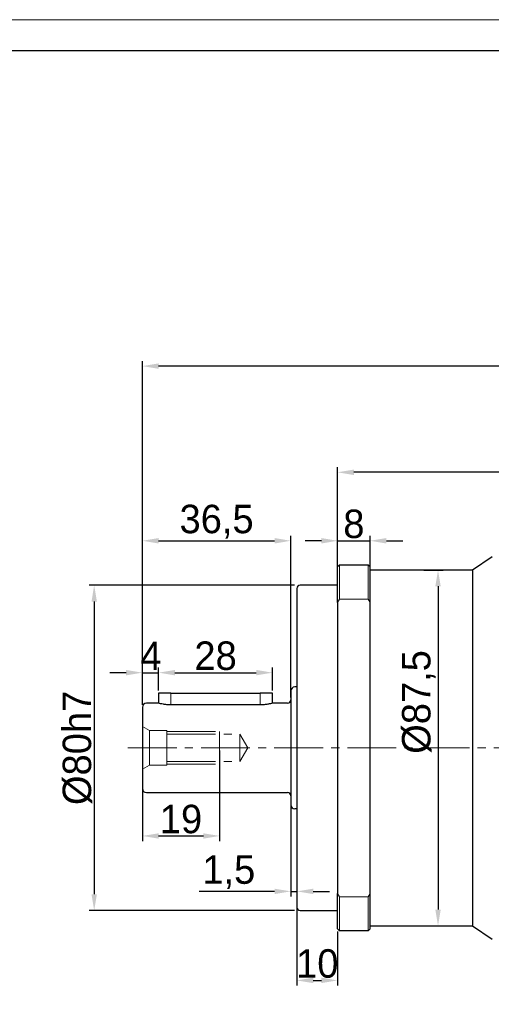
# Model space of a CAD drawing. Header units: millimetres. Extents: x 7380 to 8025, y -922 to -466.
# Tile 3 of 6: x 7567 to 7683, y -708 to -466. Entities that reach past the tile are written whole.
import ezdxf

# ---------------------------------------------------------------- set-up
doc = ezdxf.new("R2010")
doc.units = ezdxf.units.MM
doc.header["$PDSIZE"] = -5
doc.linetypes.add('点画线', pattern=[18, 12, -2, 2, -2])
doc.layers.get('0').update_dxf_attribs({"lineweight": 18})
doc.layers.get('Defpoints').update_dxf_attribs({"lineweight": 18})
for name, color, linetype, lineweight in [('7中心线层', 7, '点画线', 18), ('图框_外框线', 7, 'Continuous', 18), ('尺寸线层', 3, 'Continuous', 18), ('粗实线', 7, 'Continuous', 40)]:
    doc.layers.add(name, color=color, linetype=linetype, lineweight=lineweight)
doc.styles.add('工程字', font='txt')
doc.dimstyles.new('ISO-25', dxfattribs={"dimtxt": 7, "dimasz": 4, "dimexe": 1.25, "dimexo": 0.625, "dimtad": 1, "dimtxsty": '工程字', "dimcen": 2, "dimdle": 8, "dimadec": 0, "dimazin": 0, "dimtfac": 1, "dimtmove": 0, "dimatfit": 3, "dimfxl": 1, "dimarcsym": 0})

# ---------------------------------------------------------------- blocks, each defined once
blk = doc.blocks.new('*X6')
at = {"layer": 'Defpoints', "color": 0}
for p in [(7596.71, -551.21), (7596.71, -635.12), (7815.22, -703.62)]:
    blk.add_point(p, dxfattribs=at)
at = {"layer": '尺寸线层', "color": 0, "lineweight": -2}
for p, q in [((7596.71, -634.49), (7596.71, -549.96)), ((7811.22, -551.21), (7600.71, -551.21)), ((7815.22, -702.99), (7815.22, -549.96))]:
    blk.add_line(p, q, dxfattribs=at)
at = {"layer": '尺寸线层', "color": 0}
for points in [[(7600.71, -550.54), (7600.71, -551.88), (7596.71, -551.21)], [(7811.22, -551.88), (7811.22, -550.54), (7815.22, -551.21)]]:
    blk.add_solid(points, dxfattribs=at)
at = {"layer": '尺寸线层', "color": 0, "insert": (7705.96, -546.5), "char_height": 7, "attachment_point": 5, "style": '工程字'}
blk.add_mtext('\\A1;218,5', dxfattribs=at)
blk = doc.blocks.new('*X14')
at = {"layer": 'Defpoints', "color": 0}
for p in [(7634.72, -605.12), (7584.86, -685.12), (7634.72, -685.12)]:
    blk.add_point(p, dxfattribs=at)
at = {"layer": '尺寸线层', "color": 0, "lineweight": -2}
for p, q in [((7634.09, -605.12), (7583.61, -605.12)), ((7584.86, -609.12), (7584.86, -681.12)), ((7634.09, -685.12), (7583.61, -685.12))]:
    blk.add_line(p, q, dxfattribs=at)
at = {"layer": '尺寸线层', "color": 0}
for points in [[(7585.53, -609.12), (7584.2, -609.12), (7584.86, -605.12)], [(7584.2, -681.12), (7585.53, -681.12), (7584.86, -685.12)]]:
    blk.add_solid(points, dxfattribs=at)
at = {"layer": '尺寸线层', "color": 0, "insert": (7580.74, -645.12), "char_height": 7, "attachment_point": 5, "rotation": 90, "style": '工程字'}
blk.add_mtext('\\A1;%%C80h7', dxfattribs=at)
blk = doc.blocks.new('*X21')
at = {"layer": 'Defpoints', "color": 0}
for p in [(7600.71, -626.61), (7600.71, -631.62), (7596.71, -635.12)]:
    blk.add_point(p, dxfattribs=at)
at = {"layer": '尺寸线层', "color": 0, "lineweight": -2}
for p, q in [((7592.71, -626.61), (7588.71, -626.61)), ((7596.71, -634.49), (7596.71, -625.36)), ((7596.71, -626.61), (7600.71, -626.61)), ((7600.71, -630.99), (7600.71, -625.36)), ((7604.71, -626.61), (7608.71, -626.61))]:
    blk.add_line(p, q, dxfattribs=at)
at = {"layer": '尺寸线层', "color": 0}
for points in [[(7592.71, -627.27), (7592.71, -625.94), (7596.71, -626.61)], [(7604.71, -625.94), (7604.71, -627.27), (7600.71, -626.61)]]:
    blk.add_solid(points, dxfattribs=at)
at = {"layer": '尺寸线层', "color": 0, "insert": (7598.82, -622.48), "char_height": 7, "attachment_point": 5, "style": '工程字'}
blk.add_mtext('\\A1;4', dxfattribs=at)
blk = doc.blocks.new('*X22')
at = {"layer": 'Defpoints', "color": 0}
for p in [(7628.71, -626.61), (7600.71, -631.62), (7628.71, -631.62)]:
    blk.add_point(p, dxfattribs=at)
at = {"layer": '尺寸线层', "color": 0, "lineweight": -2}
for p, q in [((7600.71, -630.99), (7600.71, -625.36)), ((7604.71, -626.61), (7624.71, -626.61)), ((7628.71, -630.99), (7628.71, -625.36))]:
    blk.add_line(p, q, dxfattribs=at)
at = {"layer": '尺寸线层', "color": 0}
for points in [[(7604.71, -625.94), (7604.71, -627.27), (7600.71, -626.61)], [(7624.71, -627.27), (7624.71, -625.94), (7628.71, -626.61)]]:
    blk.add_solid(points, dxfattribs=at)
at = {"layer": '尺寸线层', "color": 0, "insert": (7614.71, -622.48), "char_height": 7, "attachment_point": 5, "style": '工程字'}
blk.add_mtext('\\A1;28', dxfattribs=at)
blk = doc.blocks.new('*X23')
at = {"layer": 'Defpoints', "color": 0}
for p in [(7633.21, -594.17), (7633.21, -633.32), (7596.71, -635.12)]:
    blk.add_point(p, dxfattribs=at)
at = {"layer": '尺寸线层', "color": 0, "lineweight": -2}
for p, q in [((7596.71, -634.49), (7596.71, -592.92)), ((7633.21, -632.69), (7633.21, -592.92)), ((7600.71, -594.17), (7629.21, -594.17))]:
    blk.add_line(p, q, dxfattribs=at)
at = {"layer": '尺寸线层', "color": 0}
for points in [[(7600.71, -593.5), (7600.71, -594.84), (7596.71, -594.17)], [(7629.21, -594.84), (7629.21, -593.5), (7633.21, -594.17)]]:
    blk.add_solid(points, dxfattribs=at)
at = {"layer": '尺寸线层', "color": 0, "insert": (7614.96, -589.46), "char_height": 7, "attachment_point": 5, "style": '工程字'}
blk.add_mtext('\\A1;36,5', dxfattribs=at)
blk = doc.blocks.new('*X24')
at = {"layer": 'Defpoints', "color": 0}
for p in [(7596.71, -644.49), (7615.71, -645.12), (7615.71, -666.77)]:
    blk.add_point(p, dxfattribs=at)
at = {"layer": '尺寸线层', "color": 0, "lineweight": -2}
for p, q in [((7596.71, -645.12), (7596.71, -668.02)), ((7615.71, -645.74), (7615.71, -668.02)), ((7600.71, -666.77), (7611.71, -666.77))]:
    blk.add_line(p, q, dxfattribs=at)
at = {"layer": '尺寸线层', "color": 0}
for points in [[(7600.71, -666.11), (7600.71, -667.44), (7596.71, -666.77)], [(7611.71, -667.44), (7611.71, -666.11), (7615.71, -666.77)]]:
    blk.add_solid(points, dxfattribs=at)
at = {"layer": '尺寸线层', "color": 0, "insert": (7606.21, -662.65), "char_height": 7, "attachment_point": 5, "style": '工程字'}
blk.add_mtext('\\A1;19', dxfattribs=at)
blk = doc.blocks.new('*X25')
at = {"layer": 'Defpoints', "color": 0}
for p in [(7633.21, -657.64), (7634.72, -662.56), (7634.72, -680.4)]:
    blk.add_point(p, dxfattribs=at)
at = {"layer": '尺寸线层', "color": 0, "lineweight": -2}
for p, q in [((7633.21, -658.26), (7633.21, -681.65)), ((7634.72, -663.18), (7634.72, -681.65)), ((7629.21, -680.4), (7610.7, -680.4)), ((7633.21, -680.4), (7634.72, -680.4)), ((7638.72, -680.4), (7642.72, -680.4))]:
    blk.add_line(p, q, dxfattribs=at)
at = {"layer": '尺寸线层', "color": 0}
for points in [[(7629.21, -681.07), (7629.21, -679.74), (7633.21, -680.4)], [(7638.72, -679.74), (7638.72, -681.07), (7634.72, -680.4)]]:
    blk.add_solid(points, dxfattribs=at)
at = {"layer": '尺寸线层', "color": 0, "insert": (7617.96, -675.69), "char_height": 7, "attachment_point": 5, "style": '工程字'}
blk.add_mtext('\\A1;1,5', dxfattribs=at)
blk = doc.blocks.new('*X26')
at = {"layer": 'Defpoints', "color": 0}
for p in [(7634.72, -683.37), (7644.72, -689.62), (7644.72, -702.3)]:
    blk.add_point(p, dxfattribs=at)
at = {"layer": '尺寸线层', "color": 0, "lineweight": -2}
for p, q in [((7634.72, -683.99), (7634.72, -703.55)), ((7644.72, -690.24), (7644.72, -703.55)), ((7638.72, -702.3), (7640.72, -702.3))]:
    blk.add_line(p, q, dxfattribs=at)
at = {"layer": '尺寸线层', "color": 0}
for points in [[(7638.72, -701.63), (7638.72, -702.97), (7634.72, -702.3)], [(7640.72, -702.97), (7640.72, -701.63), (7644.72, -702.3)]]:
    blk.add_solid(points, dxfattribs=at)
at = {"layer": '尺寸线层', "color": 0, "insert": (7639.72, -698.18), "char_height": 7, "attachment_point": 5, "style": '工程字'}
blk.add_mtext('\\A1;10', dxfattribs=at)
blk = doc.blocks.new('*X27')
at = {"layer": 'Defpoints', "color": 0}
for p in [(7652.72, -594.17), (7644.72, -602.09), (7652.72, -602.09)]:
    blk.add_point(p, dxfattribs=at)
at = {"layer": '尺寸线层', "color": 0, "lineweight": -2}
for p, q in [((7644.72, -601.47), (7644.72, -592.92)), ((7652.72, -601.47), (7652.72, -592.92)), ((7640.72, -594.17), (7636.72, -594.17)), ((7644.72, -594.17), (7652.72, -594.17)), ((7656.72, -594.17), (7660.72, -594.17))]:
    blk.add_line(p, q, dxfattribs=at)
at = {"layer": '尺寸线层', "color": 0}
for points in [[(7640.72, -594.84), (7640.72, -593.5), (7644.72, -594.17)], [(7656.72, -593.5), (7656.72, -594.84), (7652.72, -594.17)]]:
    blk.add_solid(points, dxfattribs=at)
at = {"layer": '尺寸线层', "color": 0, "insert": (7648.72, -590.05), "char_height": 7, "attachment_point": 5, "style": '工程字'}
blk.add_mtext('\\A1;8', dxfattribs=at)
blk = doc.blocks.new('*X28')
at = {"layer": 'Defpoints', "color": 0}
for p in [(7665.32, -601.37), (7665.32, -688.87), (7669.41, -688.87)]:
    blk.add_point(p, dxfattribs=at)
at = {"layer": '尺寸线层', "color": 0, "lineweight": -2}
for p, q in [((7665.94, -601.37), (7670.66, -601.37)), ((7669.41, -605.37), (7669.41, -684.87)), ((7665.94, -688.87), (7670.66, -688.87))]:
    blk.add_line(p, q, dxfattribs=at)
at = {"layer": '尺寸线层', "color": 0}
for points in [[(7670.08, -605.37), (7668.75, -605.37), (7669.41, -601.37)], [(7668.75, -684.87), (7670.08, -684.87), (7669.41, -688.87)]]:
    blk.add_solid(points, dxfattribs=at)
at = {"layer": '尺寸线层', "color": 0, "insert": (7664.7, -633.82), "char_height": 7, "attachment_point": 5, "rotation": 90, "style": '工程字'}
blk.add_mtext('\\A1;%%C87,5', dxfattribs=at)
blk = doc.blocks.new('*X29')
at = {"layer": 'Defpoints', "color": 0}
for p in [(7644.72, -577.33), (7644.72, -600.68), (7775.22, -645.12)]:
    blk.add_point(p, dxfattribs=at)
at = {"layer": '尺寸线层', "color": 0, "lineweight": -2}
for p, q in [((7644.72, -600.06), (7644.72, -576.08)), ((7775.22, -644.49), (7775.22, -576.08)), ((7771.22, -577.33), (7648.72, -577.33))]:
    blk.add_line(p, q, dxfattribs=at)
at = {"layer": '尺寸线层', "color": 0}
for points in [[(7648.72, -576.66), (7648.72, -578), (7644.72, -577.33)], [(7771.22, -578), (7771.22, -576.66), (7775.22, -577.33)]]:
    blk.add_solid(points, dxfattribs=at)
at = {"layer": '尺寸线层', "color": 0, "insert": (7709.97, -572.62), "char_height": 7, "attachment_point": 5, "style": '工程字'}
blk.add_mtext('\\A1;130,5', dxfattribs=at)

msp = doc.modelspace()

# ---------------------------------------------------------------- linework, layer by layer
at = {"color": 7, "linetype": 'Continuous', "lineweight": 15}
for p, q in [((7645.2153, -600.1165), (7645.2153, -608.5241)), ((7652.2153, -600.1165), (7652.2153, -608.5241)), ((7644.7153, -609.3219), (7645.2153, -608.5241)), ((7652.2153, -608.5241), (7645.2153, -608.5241)), ((7652.2153, -608.5241), (7652.7153, -609.3219)), ((7645.2153, -681.7088), (7644.7153, -680.911)), ((7645.2153, -681.7088), (7652.2153, -681.7088)), ((7645.2153, -681.7088), (7645.2153, -690.1165)), ((7652.2153, -681.7088), (7652.7153, -680.911)), ((7652.2153, -681.7088), (7652.2153, -690.1165))]:
    msp.add_line(p, q, dxfattribs=at)
at = {"layer": '7中心线层'}
for p, q in [((7603.7109, -634.5335), (7603.7109, -631.6165)), ((7625.7109, -631.6165), (7625.7109, -634.5335)), ((7596.7109, -639.8665), (7598.443, -640.8665)), ((7598.443, -640.8665), (7602.7109, -640.8665)), ((7598.443, -640.8665), (7598.443, -649.3665)), ((7602.7109, -645.1165), (7602.7109, -640.8665)), ((7602.7109, -641.1165), (7615.7109, -641.1165)), ((7602.7109, -641.7415), (7620.7109, -641.7415)), ((7615.7109, -645.1165), (7615.7109, -641.1165)), ((7622.6595, -645.1165), (7620.7109, -641.7415)), ((7620.7109, -641.7415), (7620.7109, -648.4915)), ((7593.1453, -645.1165), (7775.2153, -645.1165)), ((7602.7109, -645.1165), (7602.7109, -649.3665)), ((7615.7109, -645.1165), (7615.7109, -649.1165)), ((7622.6595, -645.1165), (7620.7109, -648.4915)), ((7602.7109, -648.4915), (7620.7109, -648.4915)), ((7596.7109, -650.3665), (7598.443, -649.3665)), ((7598.443, -649.3665), (7602.7109, -649.3665)), ((7602.7109, -649.1165), (7615.7109, -649.1165))]:
    msp.add_line(p, q, dxfattribs=at)
at = {"layer": '图框_外框线', "color": 3}
msp.add_lwpolyline([(7379.9037, -922.0598), (8024.8272, -922.0598), (8024.8272, -466.0067), (7379.9037, -466.0067)], close=True, dxfattribs=at)
at = {"layer": '图框_外框线', "color": 3, "lineweight": 25}
msp.add_lwpolyline([(7418.292, -914.3821), (8017.1495, -914.3821), (8017.1495, -473.6844), (7418.292, -473.6844)], close=True, dxfattribs=at)
at = {"layer": '粗实线', "lineweight": 30}
for p, q in [((7682.7153, -598.1165), (7677.9153, -601.3665)), ((7645.2153, -600.1165), (7652.2153, -600.1165)), ((7644.7153, -609.3219), (7644.7153, -600.6165)), ((7652.7153, -609.3219), (7652.7153, -600.6165)), ((7677.9153, -601.3665), (7652.7153, -601.3665)), ((7677.9153, -601.3665), (7677.9153, -688.8665)), ((7644.7153, -605.1168), (7635.5153, -605.1168)), ((7634.7153, -605.9168), (7634.7153, -645.1165)), ((7644.7153, -609.3219), (7644.7153, -680.911)), ((7652.7153, -680.911), (7652.7153, -609.3219)), ((7600.7109, -631.6165), (7600.7109, -634.1165)), ((7603.7109, -631.6165), (7600.7109, -631.6165)), ((7603.7109, -631.6165), (7625.7109, -631.6165)), ((7628.7109, -631.6165), (7625.7109, -631.6165)), ((7628.7109, -634.1165), (7628.7109, -631.6165)), ((7633.2109, -631.1165), (7633.2109, -645.1165)), ((7634.7153, -630.1165), (7634.2109, -630.1165)), ((7600.7109, -634.1165), (7597.7109, -634.1165)), ((7632.4109, -634.1165), (7628.7109, -634.1165)), ((7596.7109, -635.1165), (7596.7109, -645.1165)), ((7625.7109, -634.5335), (7603.7109, -634.5335)), ((7596.7109, -645.1165), (7596.7109, -655.1165)), ((7633.2109, -645.1165), (7633.2109, -659.1165)), ((7634.7153, -645.1165), (7634.7153, -684.3162)), ((7597.7109, -656.1165), (7632.4109, -656.1165)), ((7634.7153, -660.1165), (7634.2109, -660.1165)), ((7644.7153, -689.6165), (7644.7153, -680.911)), ((7652.7153, -689.6165), (7652.7153, -680.911)), ((7635.5153, -685.1162), (7644.7153, -685.1162)), ((7652.2153, -690.1165), (7645.2153, -690.1165)), ((7652.7153, -688.8665), (7677.9153, -688.8665)), ((7677.9153, -688.8665), (7682.7153, -692.1165))]:
    msp.add_line(p, q, dxfattribs=at)
at = {"layer": '粗实线', "linetype": 'Continuous', "lineweight": 30}
for p, q in [((7645.2153, -600.1165), (7644.7153, -600.6165)), ((7652.2153, -600.1165), (7652.7153, -600.6165)), ((7645.2153, -690.1165), (7644.7153, -689.6165)), ((7652.2153, -690.1165), (7652.7153, -689.6165))]:
    msp.add_line(p, q, dxfattribs=at)
at = {"layer": '粗实线', "lineweight": 30}
for centre, radius, start, end in [((7635.5153, -605.9168), 0.8, 90, 180), ((7634.2109, -631.1165), 1, 90, 180), ((7597.7109, -635.1165), 1, 90, 180), ((7632.4109, -633.3165), 0.8, 270, 0), ((7597.7109, -655.1165), 1, 180, 270), ((7632.4109, -656.9165), 0.8, 0, 90), ((7634.2109, -659.1165), 1, 180, 270), ((7635.5153, -684.3162), 0.8, 180, 270)]:
    msp.add_arc(centre, radius, start, end, dxfattribs=at)
for points, knots in [([(7603.7109, -634.5335), (7603.3808, -634.5242), (7602.7209, -634.5057), (7601.8349, -634.3766), (7601.1561, -634.2345), (7600.7546, -634.1285), (7600.7483, -634.1267), (7600.7458, -634.1259)], [0, 0, 0, 0, 0.62836919, 1.25615913, 1.89882432, 2.55207418, 3.00147853, 3.00147853, 3.00147853, 3.00147853]), ([(7628.676, -634.1259), (7628.6862, -634.1232), (7628.7298, -634.1114), (7628.4773, -634.1803), (7627.9412, -634.3078), (7627.1281, -634.4514), (7626.3338, -634.5259), (7625.8518, -634.5318), (7625.7109, -634.5335)], [0, 0, 0, 0, 0.19056425, 0.81951782, 1.45509526, 2.11102939, 2.77110426, 3.04387368, 3.04387368, 3.04387368, 3.04387368])]:
    msp.add_open_spline(points, degree=3, knots=knots, dxfattribs=at)

# ---------------------------------------------------------------- dimensions: what is measured, and where the dimension line sits
at = {"layer": '尺寸线层'}
for base, p1, p2, picture, middle in [((7596.7109, -551.2112), (7815.2153, -703.6165), (7596.7109, -635.1165), '*X6', (7705.9631, -551.2112)), ((7633.2109, -594.1709), (7596.7109, -635.1165), (7633.2109, -633.3177), '*X23', (7614.9609, -594.1709)), ((7600.7109, -626.6074), (7596.7109, -635.1165), (7600.7109, -631.6165), '*X21', (7598.82, -626.6074)), ((7634.7153, -680.4021), (7633.2109, -657.6362), (7634.7153, -662.5562), '*X25', (7617.9574, -680.4021))]:
    dim = msp.add_linear_dim(base=base, p1=p1, p2=p2, dimstyle='ISO-25', override={"dimsah": 1, "dimtolj": 1, "dimtzin": 8}, dxfattribs=at)
    dim.commit()
    dim.dimension.update_dxf_attribs({"geometry": picture, "text_midpoint": middle, "dimtype": 160})
for base, p1, p2, picture, middle in [((7644.7153, -577.3305), (7775.2153, -645.1165), (7644.7153, -600.6807), '*X29', (7709.9653, -572.6189)), ((7652.7153, -594.1709), (7644.7153, -602.0921), (7652.7153, -602.0921), '*X27', (7648.7153, -590.0459)), ((7628.7109, -626.6074), (7600.7109, -631.6165), (7628.7109, -631.6165), '*X22', (7614.7109, -622.4824)), ((7615.7109, -666.7744), (7596.7109, -644.4915), (7615.7109, -645.1165), '*X24', (7606.2109, -662.6494)), ((7644.7153, -702.3006), (7634.7153, -683.3659), (7644.7153, -689.6165), '*X26', (7639.7153, -698.1756))]:
    dim = msp.add_linear_dim(base=base, p1=p1, p2=p2, dimstyle='ISO-25', override={"dimsah": 1, "dimtolj": 1, "dimtzin": 8}, dxfattribs=at)
    dim.commit()
    dim.dimension.update_dxf_attribs({"geometry": picture, "text_midpoint": middle})
for base, p1, p2, text, picture, middle in [((7669.414, -688.8665), (7665.3153, -601.3665), (7665.3153, -688.8665), '%%C<>', '*X28', (7669.414, -633.8195)), ((7584.8648, -685.1165), (7634.7153, -605.1165), (7634.7153, -685.1165), '%%C<>h7', '*X14', (7584.8648, -645.1165))]:
    dim = msp.add_linear_dim(base=base, p1=p1, p2=p2, angle=90, text=text, dimstyle='ISO-25', override={"dimsah": 1, "dimtolj": 1}, dxfattribs=at)
    dim.commit()
    dim.dimension.update_dxf_attribs({"geometry": picture, "text_midpoint": middle, "dimtype": 160})

doc.saveas('drawing.dxf')
